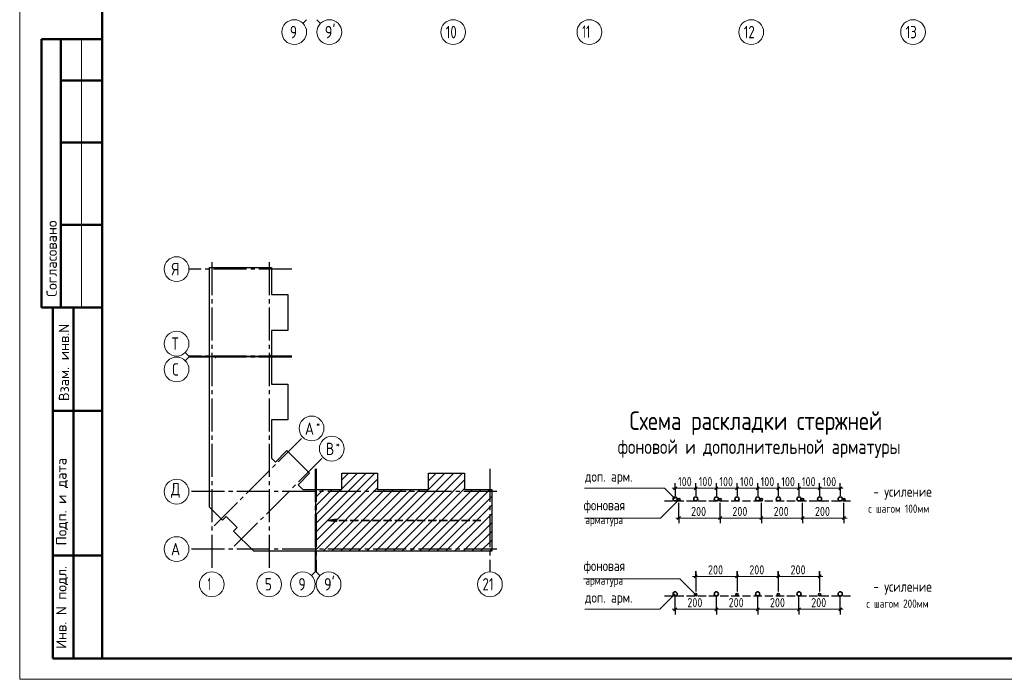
# Model space of a CAD drawing. Header units: millimetres. Extents: x 0 to 61017, y 0 to 42000.
# Tile 1 of 17: x 0 to 23850, y 0 to 15970. Entities that reach past the tile are written whole.
import ezdxf

# ---------------------------------------------------------------- set-up
doc = ezdxf.new("R2010")
doc.units = ezdxf.units.MM
doc.linetypes.add('______2', pattern=[270, 200, -70])
doc.linetypes.add('______5', pattern=[1100, 800, -100, 100, -100])
for name, color, linetype, lineweight in [('Standard', 7, 'Continuous', 25), ('Оси', 40, '______5', 18), ('Примечания', 7, 'Continuous', 25)]:
    doc.layers.add(name, color=color, linetype=linetype, lineweight=lineweight)
doc.styles.add('GOST 2.304-81', font='txt')
doc.styles.add('ISOCPEUR', font='txt')

msp = doc.modelspace()

# ---------------------------------------------------------------- hatches: boundary and pattern name
at = {"layer": 'Примечания', "linetype": 'Continuous', "lineweight": 35, "transparency": 33554687}
msp.add_hatch(color=7, dxfattribs=at).paths.add_polyline_path([(7674, 3878), (7464, 3848), (7674, 3818)])

# ---------------------------------------------------------------- linework, layer by layer
at = {"layer": 'Standard', "color": 7, "linetype": 'Continuous', "lineweight": 13, "transparency": 33554687}
for p, q in [((6950, 15970), (6862, 15882)), ((7200, 15970), (7288, 15882)), ((1500, 15500), (1500, 9000)), ((4100, 7827), (4012, 7915)), ((4100, 7802), (4012, 7714)), ((4100, 7827), (4600, 7827)), ((4100, 7802), (4600, 7802)), ((7158, 2600), (7158, 3100)), ((7183, 2600), (7183, 3100)), ((7158, 2600), (7070, 2512)), ((7183, 2600), (7271, 2512))]:
    msp.add_line(p, q, dxfattribs=at)
at = {"layer": 'Standard', "color": 7, "linetype": 'Continuous', "lineweight": 50, "transparency": 33554687}
for p, q in [((2000, 15500), (527, 15500)), ((527, 15500), (527, 9000)), ((527, 15500), (527, 9000)), ((1000, 15500), (1000, 9000)), ((2000, 14500), (1000, 14500)), ((2000, 13000), (1000, 13000)), ((2000, 11000), (1000, 11000)), ((0, 9000), (6, 9000)), ((527, 9000), (2000, 9000)), ((800, 500), (800, 9000)), ((800, 500), (800, 9000)), ((1300, 500), (1300, 9000)), ((800, 6500), (2000, 6500)), ((800, 3000), (2000, 3000)), ((2000, 500), (800, 500))]:
    msp.add_line(p, q, dxfattribs=at)
at = {"layer": 'Standard', "color": 7, "linetype": 'Continuous', "lineweight": 35, "transparency": 33554687}
for p, q in [((7173, 3561), (8605, 4993)), ((7173, 3773), (8393, 4993)), ((7173, 3349), (8669, 4845)), ((7801, 4614), (8180, 4993)), ((7801, 4826), (7968, 4993)), ((8621, 3100), (10514, 4993)), ((8833, 3100), (10726, 4993)), ((9045, 3100), (10773, 4828)), ((9905, 4596), (10302, 4993)), ((9905, 4808), (10090, 4993)), ((7173, 3137), (8669, 4633)), ((7173, 4410), (7359, 4596)), ((7173, 3986), (7783, 4596)), ((7173, 4198), (7571, 4596)), ((7348, 3100), (8844, 4596)), ((7560, 3100), (9056, 4596)), ((7772, 3100), (9268, 4596)), ((7984, 3100), (9480, 4596)), ((8197, 3100), (9693, 4596)), ((8409, 3100), (9905, 4596)), ((9257, 3100), (10773, 4616)), ((9469, 3100), (10965, 4596)), ((9682, 3100), (11178, 4596)), ((9894, 3100), (11390, 4596)), ((10106, 3100), (11434, 4428)), ((10318, 3100), (11434, 4216)), ((10530, 3100), (11434, 4004)), ((10742, 3100), (11434, 3792)), ((10954, 3100), (11434, 3580)), ((11166, 3100), (11434, 3368)), ((11379, 3100), (11434, 3155))]:
    msp.add_line(p, q, dxfattribs=at)
at = {"layer": 'Standard', "color": 7, "linetype": 'Continuous', "lineweight": 13, "transparency": 33554687}
msp.add_lwpolyline([(0, 0), (59400, 0), (59400, 42000), (0, 42000), (0, 0)], close=True, dxfattribs=at)
at = {"layer": 'Standard', "color": 7, "linetype": 'Continuous', "lineweight": 50, "transparency": 33554687}
msp.add_lwpolyline([(2000, 41500), (58900, 41500), (58900, 500), (2000, 500), (2000, 41500)], close=True, dxfattribs=at)
at = {"layer": 'Standard', "color": 7, "linetype": 'Continuous', "lineweight": 25, "transparency": 33554687}
for points in [[(4600, 7817), (4600, 9974), (6096, 9974), (6096, 9313), (6493, 9313), (6493, 8445), (6096, 8445), (6096, 7817), (6078, 7817), (6078, 7837), (6063, 7837), (6063, 7817), (4600, 7817)], [(4600, 4357), (4600, 7812), (4738, 7812), (4738, 7792), (4753, 7792), (4753, 7812), (6096, 7812), (6096, 7149), (6493, 7149), (6493, 6281), (6096, 6281), (6096, 5355), (6194, 5257), (6475, 5538), (7024, 4989), (6743, 4708), (6855, 4596), (7168, 4596), (7168, 3100), (5670, 3100), (5182, 3588), (5267, 3673), (4999, 3941), (4914, 3856), (4600, 4170), (4600, 4357)], [(7173, 3100), (7173, 4563), (7193, 4563), (7193, 4578), (7173, 4578), (7173, 4596), (7801, 4596), (7801, 4993), (8669, 4993), (8669, 4596), (9287, 4596), (9905, 4596), (9905, 4993), (10773, 4993), (10773, 4596), (11434, 4596), (11434, 3100), (9287, 3100), (7173, 3100)]]:
    msp.add_lwpolyline(points, dxfattribs=at)
at = {"layer": 'Оси', "color": 8, "linetype": '______5', "lineweight": -3, "transparency": 33554687}
for p, q in [((4653, 10101), (4653, 2600)), ((6043, 10101), (6043, 2600)), ((6596, 9931), (4100, 9931)), ((6596, 7827), (4100, 7827)), ((6596, 7802), (4100, 7802)), ((4708, 3712), (6858, 5862)), ((5198, 3222), (7348, 5372)), ((7158, 5096), (7158, 2600)), ((7183, 5096), (7183, 2600)), ((11391, 5096), (11391, 2600)), ((11561, 4543), (4100, 4543)), ((11561, 4543), (4100, 4543)), ((11561, 3153), (4100, 3153))]:
    msp.add_line(p, q, dxfattribs=at)
at = {"layer": 'Оси', "color": 7, "linetype": 'Continuous', "lineweight": 13, "transparency": 33554687}
for centre in [(6650, 15670), (7500, 15670), (10500, 15670), (13800, 15670), (17720, 15670), (21640, 15670), (3800, 9931), (3800, 8127), (3800, 7502), (7070, 6074), (7560, 5584), (3800, 4543), (3800, 4543), (3800, 3153), (4653, 2300), (6043, 2300), (6858, 2300), (7483, 2300), (11391, 2300)]:
    msp.add_circle(centre, 300, dxfattribs=at)
at = {"layer": 'Примечания', "color": 7, "linetype": 'Continuous', "lineweight": 13, "transparency": 33554687}
for p, q in [((15876, 4625), (15801, 4625)), ((15876, 4625), (16376, 4625)), ((16376, 4625), (16876, 4625)), ((16876, 4625), (17376, 4625)), ((17376, 4625), (17876, 4625)), ((17876, 4625), (18376, 4625)), ((18376, 4625), (18876, 4625)), ((18876, 4625), (19376, 4625)), ((19376, 4625), (19876, 4625)), ((19876, 4625), (19951, 4625)), ((15966, 3904), (15891, 3904)), ((15966, 3904), (16966, 3904)), ((16966, 3904), (17966, 3904)), ((17966, 3904), (18966, 3904)), ((18966, 3904), (19966, 3904)), ((19966, 3904), (20041, 3904)), ((16376, 2490), (16301, 2490)), ((16376, 2490), (17376, 2490)), ((17376, 2490), (18376, 2490)), ((18376, 2490), (19376, 2490)), ((19376, 2490), (19451, 2490)), ((15876, 1696), (15801, 1696)), ((15876, 1696), (16876, 1696)), ((16876, 1696), (17876, 1696)), ((17876, 1696), (18876, 1696)), ((18876, 1696), (19876, 1696)), ((19876, 1696), (19951, 1696))]:
    msp.add_line(p, q, dxfattribs=at)
at = {"layer": 'Примечания', "color": 7, "linetype": 'Continuous', "lineweight": 25, "transparency": 33554687}
for p, q in [((15839, 4587), (15914, 4662)), ((16339, 4587), (16414, 4662)), ((16839, 4587), (16914, 4662)), ((17339, 4587), (17414, 4662)), ((17839, 4587), (17914, 4662)), ((18339, 4587), (18414, 4662)), ((18839, 4587), (18914, 4662)), ((19339, 4587), (19414, 4662)), ((19839, 4587), (19914, 4662)), ((15929, 3867), (16004, 3942)), ((16929, 3867), (17004, 3942)), ((17929, 3867), (18004, 3942)), ((18929, 3867), (19004, 3942)), ((19929, 3867), (20004, 3942)), ((16339, 2453), (16414, 2528)), ((17339, 2453), (17414, 2528)), ((18339, 2453), (18414, 2528)), ((19339, 2453), (19414, 2528)), ((15839, 1658), (15914, 1733)), ((16839, 1658), (16914, 1733)), ((17839, 1658), (17914, 1733)), ((18839, 1658), (18914, 1733)), ((19839, 1658), (19914, 1733))]:
    msp.add_line(p, q, dxfattribs=at)
at = {"layer": 'Примечания', "color": 253, "linetype": 'Continuous', "lineweight": -3, "true_color": 0xa0a0a0, "transparency": 33554687}
for p, q in [((15876, 4625), (15876, 4750)), ((15876, 4625), (15876, 4500)), ((15876, 4625), (15876, 4442)), ((16376, 4625), (16376, 4750)), ((16376, 4625), (16376, 4500)), ((16376, 4625), (16376, 4442)), ((16876, 4625), (16876, 4750)), ((16876, 4625), (16876, 4500)), ((16876, 4625), (16876, 4442)), ((17376, 4625), (17376, 4750)), ((17376, 4625), (17376, 4500)), ((17376, 4625), (17376, 4442)), ((17876, 4625), (17876, 4750)), ((17876, 4625), (17876, 4500)), ((17876, 4625), (17876, 4442)), ((18376, 4625), (18376, 4750)), ((18376, 4625), (18376, 4500)), ((18376, 4625), (18376, 4442)), ((18876, 4625), (18876, 4750)), ((18876, 4625), (18876, 4500)), ((18876, 4625), (18876, 4442)), ((19376, 4625), (19376, 4750)), ((19376, 4625), (19376, 4500)), ((19376, 4625), (19376, 4442)), ((19876, 4625), (19876, 4750)), ((19876, 4625), (19876, 4500)), ((19876, 4625), (19876, 4442)), ((15966, 3904), (15966, 4272)), ((19966, 3904), (19966, 4272)), ((15966, 3904), (15966, 4029)), ((15966, 3904), (15966, 3779)), ((16966, 3904), (16966, 4029)), ((16966, 3904), (16966, 3779)), ((17966, 3904), (17966, 4029)), ((17966, 3904), (17966, 3779)), ((18966, 3904), (18966, 4029)), ((18966, 3904), (18966, 3779)), ((19966, 3904), (19966, 4029)), ((19966, 3904), (19966, 3779)), ((16376, 2490), (16376, 2615)), ((16376, 2609), (16376, 2148)), ((16376, 2490), (16376, 2365)), ((16376, 2490), (16376, 2123)), ((17376, 2490), (17376, 2615)), ((17376, 2609), (17376, 2148)), ((17376, 2490), (17376, 2365)), ((17376, 2490), (17376, 2123)), ((18376, 2490), (18376, 2615)), ((18376, 2609), (18376, 2148)), ((18376, 2490), (18376, 2365)), ((18376, 2490), (18376, 2123)), ((19376, 2490), (19376, 2615)), ((19376, 2609), (19376, 2148)), ((19376, 2490), (19376, 2365)), ((19376, 2490), (19376, 2123)), ((15876, 1696), (15876, 1993)), ((19876, 1696), (19876, 1993)), ((15876, 1696), (15876, 1821)), ((15876, 1696), (15876, 1571)), ((16876, 1696), (16876, 1821)), ((16876, 1696), (16876, 1571)), ((17876, 1696), (17876, 1821)), ((17876, 1696), (17876, 1571)), ((18876, 1696), (18876, 1821)), ((18876, 1696), (18876, 1571)), ((19876, 1696), (19876, 1821)), ((19876, 1696), (19876, 1571))]:
    msp.add_line(p, q, dxfattribs=at)
at = {"layer": 'Примечания', "color": 8, "linetype": '______2', "lineweight": -3, "true_color": 0x737373, "transparency": 33554687}
for p, q in [((15616, 4317), (20126, 4317)), ((15616, 2018), (20126, 2018))]:
    msp.add_line(p, q, dxfattribs=at)
at = {"layer": 'Примечания', "color": 7, "linetype": 'Continuous', "lineweight": 35, "transparency": 33554687}
for p, q in [((7674, 3878), (7464, 3848)), ((7464, 3848), (7464, 3848)), ((7464, 3848), (7464, 3848)), ((7464, 3848), (7464, 3848)), ((7464, 3848), (7674, 3818)), ((7674, 3818), (7674, 3878)), ((7674, 3848), (7689, 3848))]:
    msp.add_line(p, q, dxfattribs=at)
at = {"layer": 'Примечания', "color": 7, "linetype": '______2', "lineweight": 35, "transparency": 33554687}
msp.add_line((11174, 3848), (7464, 3848), dxfattribs=at)
at = {"layer": 'Примечания', "color": 7, "linetype": 'Continuous', "lineweight": 13, "transparency": 33554687}
for points in [[(13683, 4625), (15618, 4625), (15876, 4367)], [(15966, 4347), (15524, 3904), (13683, 3904)], [(16376, 2048), (15988, 2436), (13660, 2436)], [(15876, 2068), (15504, 1696), (13691, 1696)]]:
    msp.add_lwpolyline(points, dxfattribs=at)
at = {"layer": 'Примечания', "color": 253, "linetype": 'Continuous', "lineweight": -3, "true_color": 0xa0a0a0, "transparency": 33554687}
for points in [[(16966, 3904), (16966, 3921), (16966, 3921), (16966, 3921), (16966, 3921), (16966, 3921), (16966, 3921), (16966, 4272)], [(17966, 3904), (17966, 3921), (17966, 3921), (17966, 3921), (17966, 3921), (17966, 4272)], [(18966, 3904), (18966, 3921), (18966, 3921), (18966, 4272)], [(16876, 1696), (16876, 1713), (16876, 1713), (16876, 1713), (16876, 1713), (16876, 1713), (16876, 1713), (16876, 1993)], [(17876, 1696), (17876, 1713), (17876, 1713), (17876, 1713), (17876, 1713), (17876, 1993)], [(18876, 1696), (18876, 1713), (18876, 1713), (18876, 1993)]]:
    msp.add_lwpolyline(points, dxfattribs=at)
at = {"layer": 'Примечания', "color": 7, "linetype": 'Continuous', "lineweight": 35, "transparency": 33554687}
for centre, radius in [((15876, 4367), 50), ((15966, 4347), 30), ((16376, 4367), 50), ((16876, 4367), 50), ((16966, 4347), 30), ((17376, 4367), 50), ((17876, 4367), 50), ((17966, 4347), 30), ((18376, 4367), 50), ((18876, 4367), 50), ((18966, 4347), 30), ((19376, 4367), 50), ((19876, 4367), 50), ((19966, 4347), 30), ((15876, 2068), 50), ((16376, 2048), 30), ((16876, 2068), 50), ((17376, 2048), 30), ((17876, 2068), 50), ((18376, 2048), 30), ((18876, 2068), 50), ((19376, 2048), 30), ((19876, 2068), 50)]:
    msp.add_circle(centre, radius, dxfattribs=at)

# ---------------------------------------------------------------- texts
at = {"layer": 'Standard', "color": 7, "linetype": 'Continuous', "lineweight": 50, "transparency": 33554687, "char_height": 250, "attachment_point": 7, "rotation": 90, "style": 'ISOCPEUR'}
for s, insert, width in [('\\A1;{\\fISOCPEUR|i0|b0;\\H250.000000;\\W1.000000;\\C7;Согласовано}\\P', (900, 9261), 2071.88), ('\\A1;{\\fISOCPEUR|i0|b0;\\H250.000000;\\W1.000000;\\C7;Взам. инв.N}\\P', (1198, 6736), 1909.1), ('\\A1;{\\fISOCPEUR|i0|b0;\\H250.000000;\\W1.000000;\\C7;Подп. и дата}\\P', (1174, 3242), 2197.06), ('\\A1;{\\fISOCPEUR|i0|b0;\\H250.000000;\\W1.000000;\\C7;Инв. N подл.}\\P', (1174, 734), 2021.79)]:
    msp.add_mtext(s, dxfattribs=dict(at, insert=insert, width=width))
at = {"layer": 'Standard', "color": 7, "linetype": 'Continuous', "lineweight": 25, "transparency": 33554687, "insert": (11211, 2150), "char_height": 300, "width": 472.28, "attachment_point": 7, "style": 'ISOCPEUR'}
msp.add_mtext('\\W0.75;21', dxfattribs=at)
at = {"layer": 'Оси', "color": 7, "linetype": 'Continuous', "lineweight": 25, "transparency": 33554687, "attachment_point": 7, "style": 'ISOCPEUR'}
for s, insert, char_height, width in [('\\W0.78;9', (6545, 15520), 300, 326.41), ("\\W0.84;9'", (7389, 15520), 300, 440.64), ('\\W0.75;10', (10320, 15520), 300, 472.28), ('\\W0.63;11', (13626, 15530), 300, 393.75), ('\\W0.75;12', (17540, 15520), 300, 472.29), ('\\W0.75;13', (21460, 15520), 300, 472.27), ('\\W0.80;Я', (3680, 9781), 300, 359.83), ('\\W0.80;Т', (3680, 7977), 300, 359.83), ('\\W0.78;С', (3695, 7352), 300, 326.41), ('\\W0.82;А', (6909, 5917), 300, 392.64), ('\\W0.80;*', (7179, 6092), 180, 215.89), ('\\W0.80;В', (7414, 5427), 300, 359.84), ('\\W0.80;*', (7654, 5602), 180, 215.89), ('\\W0.82;Д', (3665, 4393), 300, 392.65), ('\\W0.82;А', (3665, 3003), 300, 392.65), ('\\W0.56;1', (4553, 2160), 300, 233.32), ('\\W0.78;5', (5938, 2150), 300, 326.41), ('\\W0.78;9', (6753, 2150), 300, 326.41), ("\\W0.84;9'", (7371, 2150), 300, 440.64)]:
    msp.add_mtext(s, dxfattribs=dict(at, insert=insert, char_height=char_height, width=width))
at = {"layer": 'Примечания', "color": 7, "linetype": 'Continuous', "lineweight": 50, "transparency": 33554687, "attachment_point": 7, "style": 'GOST 2.304-81'}
for s, insert, char_height, width in [('Схема\\~раскладки\\~стержней', (14774, 5915), 450, 6428.76), ('фоновой\\~и\\~дополнительной\\~арматуры', (14485, 5361), 350, 6865.7)]:
    msp.add_mtext(s, dxfattribs=dict(at, insert=insert, char_height=char_height, width=width))
at = {"layer": 'Примечания', "color": 7, "linetype": 'Continuous', "lineweight": 25, "transparency": 33554687, "attachment_point": 7, "style": 'GOST 2.304-81'}
for s, insert, char_height, width in [('доп.\\~арм.', (13691, 4716), 250, 1208.65), ('100', (15947, 4675), 220, 485.09), ('100', (16447, 4675), 220, 485.08), ('100', (16947, 4675), 220, 485.08), ('100', (17447, 4675), 220, 485.08), ('100', (17947, 4675), 220, 485.08), ('100', (18447, 4675), 220, 485.08), ('100', (18947, 4675), 220, 485.08), ('100', (19447, 4675), 220, 485.08), ('-\\~усиление', (20677, 4351), 250, 1510.8), ('фоновая', (13660, 4024), 250, 1173.25), ('с\\~шагом\\~100мм', (20556, 4031), 200, 1606.26), ('200', (16263, 3954), 220, 531.97), ('200', (17263, 3954), 220, 531.97), ('200', (18263, 3954), 220, 531.97), ('200', (19263, 3954), 220, 531.97), ('арматура', (13701, 3704), 200, 1066.47), ('фоновая', (13660, 2556), 250, 1173.25), ('200', (16673, 2540), 220, 531.98), ('200', (17673, 2540), 220, 531.98), ('200', (18673, 2540), 220, 531.98), ('арматура', (13701, 2236), 200, 1066.47), ('-\\~усиление', (20677, 2052), 250, 1510.8), ('доп.\\~арм.', (13691, 1787), 250, 1208.65), ('200', (16173, 1746), 220, 531.98), ('200', (17173, 1746), 220, 531.98), ('200', (18173, 1746), 220, 531.98), ('200', (19173, 1746), 220, 531.98), ('с\\~шагом\\~200мм', (20510, 1732), 200, 1648.88)]:
    msp.add_mtext(s, dxfattribs=dict(at, insert=insert, char_height=char_height, width=width))

doc.saveas('drawing.dxf')
